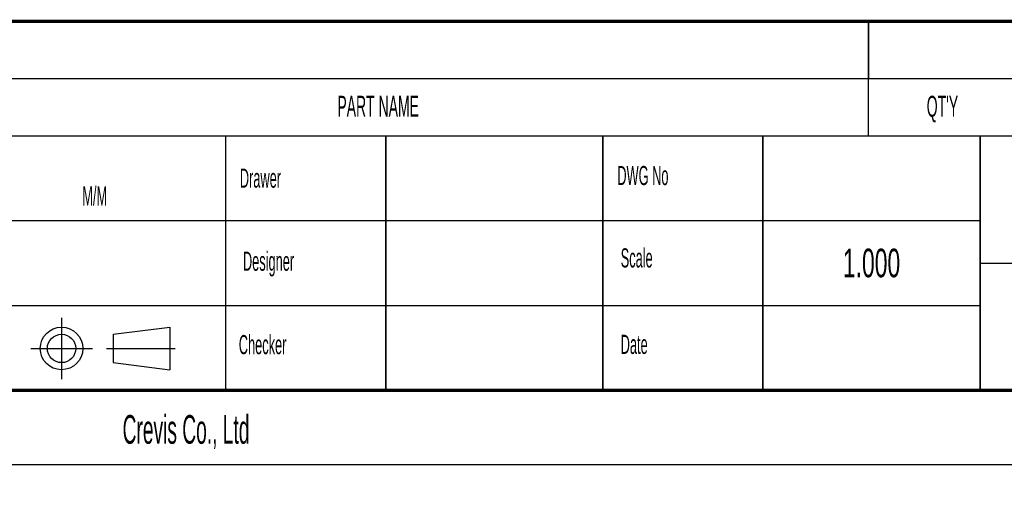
# Model space of a CAD drawing. Header units: millimetres. Extents: x 0 to 420, y -2 to 297.
# Tile 3 of 20: x 260 to 346, y -2 to 39. Entities that reach past the tile are written whole.
import ezdxf

# ---------------------------------------------------------------- set-up
doc = ezdxf.new("R2010")
doc.units = ezdxf.units.MM
doc.header["$LTSCALE"] = 23.1
doc.layers.get('0').update_dxf_attribs({"linetype": 'CONTINUOUS'})
doc.styles.add('TEXTSTYLE_3', font='txt', dxfattribs={"width": 0.5})
doc.styles.add('TEXTSTYLE_5', font='txt', dxfattribs={"width": 0.6})

# ---------------------------------------------------------------- blocks, each defined once
blk = doc.blocks.new('*T10')
at = {"color": 2, "linetype": 'Continuous'}
for p, q in [((0, 0), (19, 0)), ((0, 0), (0, -22.26)), ((19, 0), (19, -22.26)), ((0, -7.42), (19, -7.42)), ((0, -14.84), (19, -14.84)), ((0, -22.26), (19, -22.26))]:
    blk.add_line(p, q, dxfattribs=at)
at = {"color": 2, "linetype": 'Continuous', "insert": (9.5, -9.88), "char_height": 2.5, "width": 15, "attachment_point": 2, "line_spacing_factor": 0.9, "style": 'TEXTSTYLE_5'}
blk.add_mtext('1.000', dxfattribs=at)
blk = doc.blocks.new('*T11')
at = {"color": 2, "linetype": 'Continuous'}
for p, q in [((0, 0), (19, 0)), ((0, 0), (0, -22.26)), ((19, 0), (19, -22.26)), ((0, -7.42), (19, -7.42)), ((0, -14.84), (19, -14.84)), ((0, -22.26), (19, -22.26))]:
    blk.add_line(p, q, dxfattribs=at)
blk = doc.blocks.new('*T12')
at = {"color": 2, "linetype": 'Continuous'}
for p, q in [((0, 0), (170.00004, 0)), ((0, 0), (0, -5)), ((9.24284, 0), (9.24284, -5)), ((89.24284, 0), (89.24284, -5)), ((104.24284, 0), (104.24284, -5)), ((139.24284, 0), (139.24284, -5)), ((170.00004, 0), (170.00004, -5)), ((0, -5), (170.00004, -5))]:
    blk.add_line(p, q, dxfattribs=at)

msp = doc.modelspace()

# ---------------------------------------------------------------- linework, layer by layer
at = {"color": 2, "linetype": 'Continuous'}
for p, q in [((334.243, 28.77), (334.243, 38.77)), ((245, 33.77), (415, 33.77)), ((245, 28.77), (415, 28.77)), ((278.002, 6.5), (278.002, 28.77)), ((292.002, 6.5), (292.002, 28.77)), ((311.002, 6.5), (311.002, 28.77)), ((325.002, 6.5), (325.002, 28.77)), ((344.002, 6.5), (344.002, 28.77)), ((245, 21.35), (344.002, 21.35)), ((344.002, 17.635), (415, 17.635)), ((245, 13.93), (344.002, 13.93)), ((263.637, 12.856), (263.637, 7.473)), ((268.14, 11.407), (273.109, 12.028)), ((268.14, 11.407), (268.14, 8.922)), ((273.109, 12.028), (273.109, 8.301)), ((260.946, 10.164), (266.329, 10.164)), ((267.571, 10.164), (273.575, 10.164)), ((268.14, 8.922), (273.109, 8.301))]:
    msp.add_line(p, q, dxfattribs=at)
at = {"color": 7, "linetype": 'Continuous'}
msp.add_line((0, 0), (420, 0), dxfattribs=at)
at = {"color": 2, "linetype": 'Continuous', "const_width": 0.3}
msp.add_lwpolyline([(245, 38.77), (415, 38.77)], dxfattribs=at)
at = {"color": 7, "linetype": 'Continuous', "const_width": 0.3}
msp.add_lwpolyline([(415, 6.5), (5, 6.5)], dxfattribs=at)
at = {"color": 2, "linetype": 'Continuous'}
for radius in [1.863, 1.242]:
    msp.add_circle((263.637, 10.164), radius, dxfattribs=at)

# ---------------------------------------------------------------- block references
for name, p in [('*T12', (245, 38.77)), ('*T11', (292.002, 28.77)), ('*T10', (325.002, 28.77))]:
    msp.add_blockref(name, p)

# ---------------------------------------------------------------- texts
at = {"color": 2, "linetype": 'Continuous', "attachment_point": 1, "line_spacing_factor": 0.9, "style": 'TEXTSTYLE_3'}
for s, insert, char_height, width in [('PART NAME', (287.768, 32.263), 1.8302, 8.23597), ("QT'Y", (339.331, 32.263), 1.8302, 3.66043), ('Drawer', (279.233, 25.899), 1.6733, 5.02002), ('DWG No', (312.26, 26.127), 1.6733, 5.02002), ('M/M', (265.451, 24.341), 1.6733, 2.51001), ('Scale', (312.556, 18.92), 1.6733, 4.18335), ('Designer', (279.505, 18.632), 1.6733, 6.69336), ('Checker', (279.142, 11.337), 1.6733, 5.85669), ('Date', (312.556, 11.358), 1.6733, 3.34668), ('Crevis Co., Ltd', (268.977, 4.338), 2.51001, 18.82507)]:
    msp.add_mtext(s, dxfattribs=dict(at, insert=insert, char_height=char_height, width=width))

doc.saveas('drawing.dxf')
